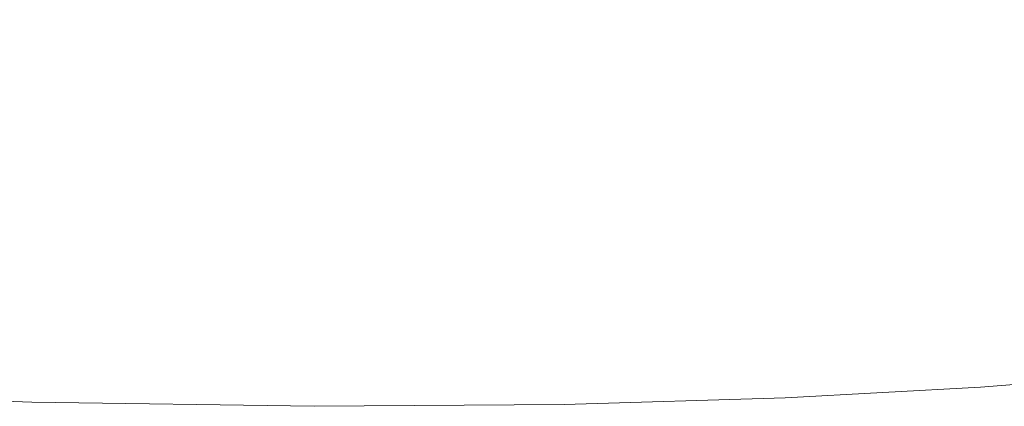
# Model space of a CAD drawing. Header units: millimetres. Extents: x -1459 to 125, y -3469 to 122.
# Tile 106 of 199: x -122.45 to -119.33, y -2999.98 to -2998.76. Entities that reach past the tile are written whole.
import ezdxf

# ---------------------------------------------------------------- set-up
doc = ezdxf.new("R2010")
doc.units = ezdxf.units.MM
doc.header["$MEASUREMENT"] = 0
doc.layers.add('Layer 1', color=7, linetype='Continuous')

msp = doc.modelspace()

# ---------------------------------------------------------------- linework, layer by layer
at = {"layer": 'Layer 1', "color": 5, "lineweight": 9}
msp.add_open_spline([(-123.4177, -2999.9352), (-123.4177, -2999.9352), (-122.4101, -2999.9712), (-122.4101, -2999.9712), (-122.4101, -2999.9712), (-121.5151, -2999.9848), (-121.5151, -2999.9848), (-121.5151, -2999.9848), (-120.7224, -2999.9793), (-120.7224, -2999.9793), (-120.7224, -2999.9793), (-120.022, -2999.958), (-120.022, -2999.958), (-120.022, -2999.958), (-119.4035, -2999.9241), (-119.4035, -2999.9241), (-119.4035, -2999.9241), (-118.8569, -2999.8809), (-118.8569, -2999.8809), (-118.8569, -2999.8809), (-118.3719, -2999.8316), (-118.3719, -2999.8316), (-118.3719, -2999.8316), (-117.9383, -2999.7794), (-117.9383, -2999.7794), (-117.9383, -2999.7794), (-117.1941, -2999.6748), (-117.1941, -2999.6748), (-117.1941, -2999.6748), (-116.876, -2999.6224), (-116.876, -2999.6224), (-116.876, -2999.6224), (-116.5897, -2999.5698), (-116.5897, -2999.5698), (-116.5897, -2999.5698), (-116.3321, -2999.5165), (-116.3321, -2999.5165), (-116.3321, -2999.5165), (-116.1, -2999.4624), (-116.1, -2999.4624), (-116.1, -2999.4624), (-115.8902, -2999.4072), (-115.8902, -2999.4072), (-115.8902, -2999.4072), (-115.6997, -2999.3506), (-115.6997, -2999.3506), (-115.6997, -2999.3506), (-115.6106, -2999.3217), (-115.6106, -2999.3217), (-115.6106, -2999.3217), (-115.5254, -2999.2923), (-115.5254, -2999.2923), (-115.5254, -2999.2923), (-115.4438, -2999.2623), (-115.4438, -2999.2623), (-115.4438, -2999.2623), (-115.3655, -2999.2315), (-115.3655, -2999.2315), (-115.3655, -2999.2315), (-115.2905, -2999.1999), (-115.2905, -2999.1999), (-115.2905, -2999.1999), (-115.2184, -2999.1672), (-115.2184, -2999.1672), (-115.2184, -2999.1672), (-115.1491, -2999.1334), (-115.1491, -2999.1334), (-115.1491, -2999.1334), (-115.0824, -2999.0984), (-115.0824, -2999.0984), (-115.0824, -2999.0984), (-115.018, -2999.062), (-115.018, -2999.062), (-115.018, -2999.062), (-114.9558, -2999.0241), (-114.9558, -2999.0241), (-114.9558, -2999.0241), (-114.8955, -2998.9846), (-114.8955, -2998.9846), (-114.8955, -2998.9846), (-114.8369, -2998.9434), (-114.8369, -2998.9434), (-114.8369, -2998.9434), (-114.7799, -2998.9004), (-114.7799, -2998.9004), (-114.7799, -2998.9004), (-114.7242, -2998.8554), (-114.7242, -2998.8554), (-114.7242, -2998.8554), (-114.6697, -2998.8083), (-114.6697, -2998.8083), (-114.6697, -2998.8083), (-114.616, -2998.759), (-114.616, -2998.759)], degree=3, knots=[0, 0, 0, 0, 0.032258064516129, 0.032258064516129, 0.032258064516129, 0.0645161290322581, 0.0645161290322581, 0.0645161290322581, 0.0967741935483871, 0.0967741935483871, 0.0967741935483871, 0.1290322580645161, 0.1290322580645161, 0.1290322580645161, 0.1612903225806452, 0.1612903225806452, 0.1612903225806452, 0.1935483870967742, 0.1935483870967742, 0.1935483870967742, 0.2258064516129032, 0.2258064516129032, 0.2258064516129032, 0.2580645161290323, 0.2580645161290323, 0.2580645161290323, 0.2903225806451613, 0.2903225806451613, 0.2903225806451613, 0.3225806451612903, 0.3225806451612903, 0.3225806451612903, 0.3548387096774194, 0.3548387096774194, 0.3548387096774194, 0.3870967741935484, 0.3870967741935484, 0.3870967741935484, 0.4193548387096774, 0.4193548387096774, 0.4193548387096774, 0.4516129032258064, 0.4516129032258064, 0.4516129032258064, 0.4838709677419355, 0.4838709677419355, 0.4838709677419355, 0.5161290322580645, 0.5161290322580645, 0.5161290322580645, 0.5483870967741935, 0.5483870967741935, 0.5483870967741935, 0.5806451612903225, 0.5806451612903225, 0.5806451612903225, 0.6129032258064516, 0.6129032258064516, 0.6129032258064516, 0.6451612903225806, 0.6451612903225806, 0.6451612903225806, 0.6774193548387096, 0.6774193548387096, 0.6774193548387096, 0.7096774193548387, 0.7096774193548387, 0.7096774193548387, 0.7419354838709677, 0.7419354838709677, 0.7419354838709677, 0.7741935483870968, 0.7741935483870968, 0.7741935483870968, 0.8064516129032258, 0.8064516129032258, 0.8064516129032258, 0.8387096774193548, 0.8387096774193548, 0.8387096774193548, 0.8709677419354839, 0.8709677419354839, 0.8709677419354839, 0.9032258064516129, 0.9032258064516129, 0.9032258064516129, 0.9354838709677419, 0.9354838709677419, 0.9354838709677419, 0.967741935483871, 0.967741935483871, 0.967741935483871, 1, 1, 1, 1], dxfattribs=at)

doc.saveas('drawing.dxf')
